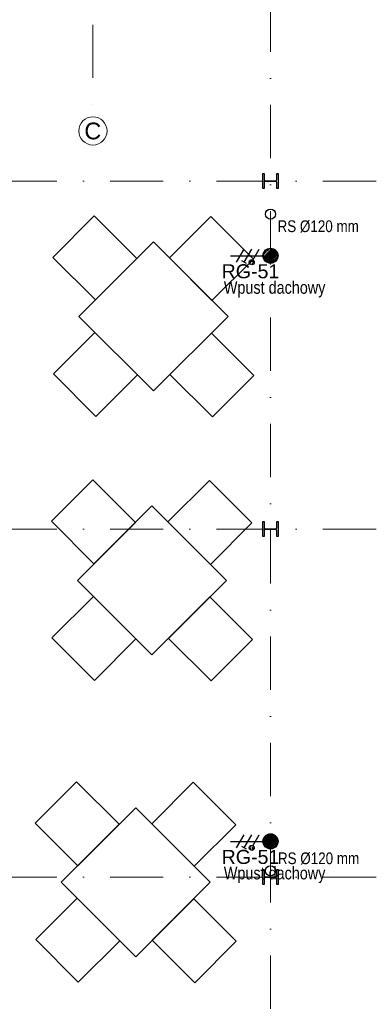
# Model space of a CAD drawing. Header units: metres. Extents: x 10441 to 19716, y -6570 to 1447.
# Tile 14 of 57: x 16156 to 16577, y -5641 to -4465. Entities that reach past the tile are written whole.
import ezdxf
from ezdxf.enums import TextEntityAlignment as Align

# ---------------------------------------------------------------- set-up
doc = ezdxf.new("R2010")
doc.units = ezdxf.units.M
doc.header["$MEASUREMENT"] = 0
doc.linetypes.add('8', pattern=[0.5, 0.25, -0.25])
doc.linetypes.add('DASHDOT', pattern=[25.4, 12.7, -6.35, 0, -6.35])
doc.layers.get('0').update_dxf_attribs({"color": 8})
for name, color, linetype, lineweight in [('#elektryczne', 8, 'Continuous', 20), ('_K_stal', 8, 'Continuous', 25), ('A_OPISY', 8, 'Continuous', 18), ('A_OSIE', 8, 'Continuous', 13), ('A_OZACZENIE DRZWI', 8, 'Continuous', 13), ('A_OZNACZENIA OKIEN', 8, 'Continuous', 13), ('A_RS', 8, 'Continuous', 25), ('A_WIDOK', 8, '8', 13), ('EB_obwody', 8, 'Continuous', 13)]:
    doc.layers.add(name, color=color, linetype=linetype, lineweight=lineweight)
doc.layers.add('EB_gniazda', color=1, linetype='Continuous')
doc.styles.add('ARIAL', font='arial.ttf')
doc.styles.add('GENERATED_STYLE_2', font='ARIALN.TTF')
doc.styles.add('m1_romans', font='romans.shx', dxfattribs={"width": 0.8})
doc.styles.add('opisy okien', font='txt', dxfattribs={"height": 15})

# ---------------------------------------------------------------- blocks, each defined once
blk = doc.blocks.new('podkład')
at = {"color": 8}
for p, q in [((12062.96721456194, -2454.407171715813), (12013.45282989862, -2503.921556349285)), ((12113.79300864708, -2505.232965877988), (12062.96721456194, -2454.407171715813)), ((12202.23275836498, -2455.062876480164), (12152.71837362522, -2504.577261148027)), ((12253.05855245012, -2505.88867064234), (12202.23275836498, -2455.062876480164)), ((12133.5835434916, -2485.442430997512), (12044.48808906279, -2574.537885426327)), ((12222.67899792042, -2574.537885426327), (12133.5835434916, -2485.442430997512)), ((12013.45282989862, -2503.921556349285), (12064.27862398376, -2554.74735051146)), ((12064.27862398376, -2554.74735051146), (12113.79300864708, -2505.232965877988)), ((12152.71837362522, -2504.577261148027), (12203.54416771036, -2555.403055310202)), ((12203.54416771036, -2555.403055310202), (12253.05855245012, -2505.88867064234)), ((12044.48808906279, -2574.537885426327), (12133.5835434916, -2663.633339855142)), ((12133.5835434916, -2663.633339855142), (12222.67899792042, -2574.537885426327)), ((12014.10853445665, -2643.187100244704), (12063.62291919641, -2593.672715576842)), ((12063.62291919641, -2593.672715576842), (12114.44871328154, -2644.498509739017)), ((12202.88846299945, -2594.328420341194), (12153.37407841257, -2643.842804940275)), ((12253.71425716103, -2645.154214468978), (12202.88846299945, -2594.328420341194)), ((12064.93432854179, -2694.01289440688), (12014.10853445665, -2643.187100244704)), ((12114.44871328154, -2644.498509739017), (12064.93432854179, -2694.01289440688)), ((12153.37407841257, -2643.842804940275), (12204.19987249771, -2694.668599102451)), ((12204.19987249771, -2694.668599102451), (12253.71425716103, -2645.154214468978)), ((12061.16554079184, -2769.911667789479), (12011.65115612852, -2819.426052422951)), ((12111.99133487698, -2820.737461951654), (12061.16554079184, -2769.911667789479)), ((12200.43108459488, -2770.56737255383), (12150.91669985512, -2820.081757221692)), ((12251.25687868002, -2821.393166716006), (12200.43108459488, -2770.56737255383)), ((12131.7818697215, -2800.946927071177), (12042.68641529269, -2890.042381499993)), ((12220.87732415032, -2890.042381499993), (12131.7818697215, -2800.946927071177)), ((12011.65115612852, -2819.426052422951), (12062.47695021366, -2870.251846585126)), ((12062.47695021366, -2870.251846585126), (12111.99133487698, -2820.737461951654)), ((12150.91669985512, -2820.081757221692), (12201.74249394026, -2870.907551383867)), ((12201.74249394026, -2870.907551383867), (12251.25687868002, -2821.393166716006)), ((12042.68641529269, -2890.042381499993), (12131.7818697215, -2979.137835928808)), ((12131.7818697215, -2979.137835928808), (12220.87732415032, -2890.042381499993)), ((12012.30686068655, -2958.691596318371), (12061.82124542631, -2909.177211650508)), ((12061.82124542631, -2909.177211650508), (12112.64703951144, -2960.003005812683)), ((12201.08678922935, -2909.832916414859), (12151.57240464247, -2959.347301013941)), ((12251.91258339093, -2960.658710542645), (12201.08678922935, -2909.832916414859)), ((12063.13265477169, -3009.517390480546), (12012.30686068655, -2958.691596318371)), ((12112.64703951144, -2960.003005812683), (12063.13265477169, -3009.517390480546)), ((12151.57240464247, -2959.347301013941), (12202.39819872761, -3010.173095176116)), ((12202.39819872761, -3010.173095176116), (12251.91258339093, -2960.658710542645)), ((12041.83130295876, -3130.66472556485), (11992.31691829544, -3180.179110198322)), ((12092.6570970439, -3181.490519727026), (12041.83130295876, -3130.66472556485)), ((12181.09684676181, -3131.320430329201), (12131.58246202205, -3180.834814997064)), ((12231.92264084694, -3182.146224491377), (12181.09684676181, -3131.320430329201)), ((12112.44763188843, -3161.699984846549), (12023.35217745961, -3250.795439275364)), ((12201.54308631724, -3250.795439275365), (12112.44763188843, -3161.699984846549)), ((11992.31691829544, -3180.179110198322), (12043.14271238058, -3231.004904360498)), ((12043.14271238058, -3231.004904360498), (12092.6570970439, -3181.490519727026)), ((12131.58246202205, -3180.834814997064), (12182.40825610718, -3231.660609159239)), ((12182.40825610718, -3231.660609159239), (12231.92264084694, -3182.146224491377)), ((12023.35217745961, -3250.795439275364), (12112.44763188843, -3339.890893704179)), ((12112.44763188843, -3339.890893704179), (12201.54308631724, -3250.795439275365)), ((11992.97262285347, -3319.444654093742), (12042.48700759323, -3269.930269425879)), ((12042.48700759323, -3269.930269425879), (12093.31280167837, -3320.756063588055)), ((12181.75255139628, -3270.58597419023), (12132.23816680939, -3320.100358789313)), ((12232.57834555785, -3321.411768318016), (12181.75255139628, -3270.58597419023)), ((12043.79841693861, -3370.270448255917), (11992.97262285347, -3319.444654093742)), ((12093.31280167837, -3320.756063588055), (12043.79841693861, -3370.270448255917)), ((12132.23816680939, -3320.100358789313), (12183.06396089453, -3370.926152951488)), ((12183.06396089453, -3370.926152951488), (12232.57834555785, -3321.411768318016))]:
    blk.add_line(p, q, dxfattribs=at)
at = {"layer": '_K_stal', "color": 8}
for points in [[(12281.08930054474, -2403.699123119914), (12282.48930054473, -2403.699123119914), (12282.48930054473, -2421.699123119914), (12281.08930054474, -2421.699123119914), (12281.08930054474, -2414.624123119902, 0.4142135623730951), (12279.58930054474, -2413.124123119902), (12267.38930054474, -2413.124123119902, 0.4142135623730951), (12265.88930054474, -2414.624123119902), (12265.88930054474, -2421.699123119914), (12264.48930054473, -2421.699123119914), (12264.48930054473, -2403.699123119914), (12265.88930054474, -2403.699123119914), (12265.88930054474, -2410.774123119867, 0.4142135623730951), (12267.38930054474, -2412.274123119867), (12279.58930054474, -2412.274123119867, 0.4142135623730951), (12281.08930054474, -2410.774123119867)], [(12281.08929989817, -2819.699123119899), (12282.48929989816, -2819.699123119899), (12282.48929989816, -2837.699123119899), (12281.08929989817, -2837.699123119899), (12281.08929989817, -2830.624123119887, 0.4142135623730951), (12279.58929989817, -2829.124123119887), (12267.38929989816, -2829.124123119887, 0.4142135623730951), (12265.88929989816, -2830.624123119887), (12265.88929989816, -2837.699123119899), (12264.48929989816, -2837.699123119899), (12264.48929989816, -2819.699123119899), (12265.88929989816, -2819.699123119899), (12265.88929989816, -2826.774123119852, 0.4142135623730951), (12267.38929989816, -2828.274123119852), (12279.58929989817, -2828.274123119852, 0.4142135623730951), (12281.08929989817, -2826.774123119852)], [(12281.08930032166, -3235.699123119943), (12282.48930032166, -3235.699123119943), (12282.48930032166, -3253.699123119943), (12281.08930032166, -3253.699123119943), (12281.08930032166, -3246.624123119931, 0.4142135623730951), (12279.58930032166, -3245.124123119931), (12267.38930032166, -3245.124123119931, 0.4142135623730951), (12265.88930032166, -3246.624123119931), (12265.88930032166, -3253.699123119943), (12264.48930032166, -3253.699123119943), (12264.48930032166, -3235.699123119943), (12265.88930032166, -3235.699123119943), (12265.88930032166, -3242.774123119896, 0.4142135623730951), (12267.38930032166, -3244.274123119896), (12279.58930032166, -3244.274123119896, 0.4142135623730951), (12281.08930032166, -3242.774123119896)]]:
    blk.add_lwpolyline(points, format="xyb", close=True, dxfattribs=at)
at = {"layer": 'A_OSIE', "color": 8, "linetype": 'DASHDOT', "ltscale": 5}
for p, q in [((12061.30109801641, -573.6358666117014), (12061.30109801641, -2335.959549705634)), ((12273.48929989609, -3783.353480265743), (12273.48929989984, -2044.699123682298)), ((11573.48929988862, -2412.718806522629), (12973.48929990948, -2412.718806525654)), ((11573.48930041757, -2828.693976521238), (12973.48930043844, -2828.693976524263)), ((11573.48930031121, -3244.69912311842), (12973.48930033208, -3244.699123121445))]:
    blk.add_line(p, q, dxfattribs=at)
at = {"layer": 'A_OSIE', "color": 8, "linetype": 'Continuous', "ltscale": 5}
blk.add_circle((12061.30109801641, -2352.807549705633), 16.848, dxfattribs=at)
at = {"layer": 'A_RS', "color": 8, "lineweight": 25}
for centre in [(12273.48929989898, -2452.199123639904), (12273.48930032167, -3237.199123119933)]:
    blk.add_circle(centre, 6, dxfattribs=at)
at = {"layer": 'A_OPISY', "color": 8, "linetype": 'Continuous', "lineweight": 18, "style": 'GENERATED_STYLE_2'}
for p in [(12281.85539427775, -2473.673146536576), (12282.30746995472, -3229.187782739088)]:
    blk.add_text('RS Ø120 mm', height=14, dxfattribs=at).set_placement(p)
at = {"layer": 'A_OSIE', "color": 8, "linetype": 'Continuous', "lineweight": 18, "style": 'ARIAL'}
blk.add_text('C', height=20, dxfattribs=at).set_placement((12051.06917441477, -2362.807549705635))
at = {"layer": 'A_OZACZENIE DRZWI', "color": 8, "ltscale": 0.1, "style": 'm1_romans', "width": 0.8}
for height, rotation, p in [(9.999999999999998, 98.48606379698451, (12735.07340499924, -773.1345972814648)), (9.999999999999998, 359.9999866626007, (12573.80109761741, -1012.699123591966)), (10, 89.99998666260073, (11565.28648170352, -1150.140513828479)), (10, 89.99998666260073, (11872.28647681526, -1150.140513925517)), (10, 89.99998666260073, (12230.0299382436, -1245.640516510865)), (10, 89.99998666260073, (12385.87455241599, -1249.440511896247)), (10, 89.99998666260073, (11565.28648170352, -1370.893575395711)), (10, 89.99998666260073, (11872.28645446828, -1370.893572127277)), (10, 89.99998666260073, (12230.02996477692, -1370.893572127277)), (10, 89.99998666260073, (12389.30112414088, -1370.893575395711)), (10, 89.99998666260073, (11748.79356551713, -1556.148106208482)), (10, 89.99998666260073, (11986.60303356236, -1556.148106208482)), (10, 89.99998666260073, (12389.30112414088, -1556.148106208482)), (9.999999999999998, 359.9999866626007, (12235.05107882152, -1664.199726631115)), (9.999999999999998, 359.9999866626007, (12235.05108258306, -1880.199727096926)), (10, 89.99998666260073, (11745.78146827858, -2001.940509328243))]:
    blk.add_attdef('SZEROKOSC', text='', height=height, rotation=rotation, dxfattribs=at).set_placement(p, align=Align.BOTTOM_CENTER)
for height, rotation, p in [(9.999999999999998, 98.48606379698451, (12738.55527363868, -773.4748506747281)), (9.999999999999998, 359.9999866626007, (12572.95075326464, -1016.092660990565)), (10, 89.99998666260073, (11568.68001910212, -1150.990858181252)), (10, 89.99998666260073, (11875.68001421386, -1150.99085827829)), (10, 89.99998666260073, (12233.4234756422, -1246.490860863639)), (10, 89.99998666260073, (12389.26808981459, -1250.29085624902)), (10, 89.99998666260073, (11568.68001910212, -1371.743919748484)), (10, 89.99998666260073, (11875.67999186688, -1371.743916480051)), (10, 89.99998666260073, (12233.42350217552, -1371.743916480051)), (10, 89.99998666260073, (12392.69466153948, -1371.743919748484)), (10, 89.99998666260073, (11752.18710291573, -1556.998450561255)), (10, 89.99998666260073, (11989.99657096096, -1556.998450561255)), (10, 89.99998666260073, (12392.69466153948, -1556.998450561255)), (9.999999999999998, 359.9999866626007, (12234.20073446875, -1667.593264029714)), (9.999999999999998, 359.9999866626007, (12234.20073823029, -1883.593264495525)), (10, 89.99998666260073, (11749.17500567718, -2002.790853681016))]:
    blk.add_attdef('WYSOKOSC', text='', height=height, rotation=rotation, dxfattribs=at).set_placement(p, align=Align.TOP_CENTER)
at = {"layer": 'A_OZNACZENIA OKIEN', "color": 8, "ltscale": 0.1, "style": 'm1_romans', "width": 0.8}
for rotation, p in [(278.8676103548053, (13373.70664788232, -593.0389180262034)), (278.8676103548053, (12983.87047797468, -650.7428324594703)), (278.8676103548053, (12445.73344982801, -730.3954332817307)), (278.8676103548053, (12224.14761391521, -763.193563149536)), (1.333739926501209e-05, (14017.48017931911, -900.0312284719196)), (278.8676103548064, (11021.54002507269, -941.1980809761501)), (278.8676103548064, (10640.68906773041, -997.5678272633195)), (1.333739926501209e-05, (14017.48017931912, -1574.699076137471)), (89.99998666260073, (10819.60299063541, -2080.704484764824)), (89.99998666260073, (11204.60299063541, -2080.704484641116)), (89.99998666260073, (11970.60303479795, -2080.704484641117)), (89.99998666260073, (13175.80106696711, -2080.704484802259)), (89.99998666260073, (13539.80106696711, -2080.704484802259))]:
    blk.add_attdef('SZEROKOSC', text='', height=10, rotation=rotation, dxfattribs=at).set_placement(p, align=Align.BOTTOM_CENTER)
for rotation, p in [(278.8676103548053, (13403.2764654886, -587.5649020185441)), (278.8676103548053, (13013.44029558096, -645.2688164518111)), (278.8676103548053, (12475.3032674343, -724.9214172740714)), (278.8676103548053, (12253.7174315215, -757.7195471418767)), (1.333739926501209e-05, (14011.09242843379, -903.424767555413)), (278.8676103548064, (11051.10984267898, -935.7240649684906)), (278.8676103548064, (10670.2588853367, -992.09381125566)), (1.333739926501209e-05, (14011.0924284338, -1578.092615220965)), (89.99998666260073, (10822.99652803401, -2081.554829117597)), (89.99998666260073, (11207.99652803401, -2081.55482899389)), (89.99998666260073, (11973.99657219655, -2081.55482899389)), (89.99998666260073, (13179.19460436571, -2081.554829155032)), (89.99998666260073, (13543.19460436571, -2081.554829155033))]:
    blk.add_attdef('WYSOKOSC', text='', height=10, rotation=rotation, dxfattribs=at).set_placement(p, align=Align.TOP_CENTER)
blk = doc.blocks.new('*U241')
at = {"layer": 'EB_gniazda', "lineweight": 30}
h = blk.add_hatch(dxfattribs=at)
h.set_pattern_fill('SACNCR', color=256, scale=0.6000000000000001)
h.set_pattern_definition([(45, (-89913880.35817315, -54760156.42467526), (-1.01027881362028, 1.01027881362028), []), (45, (-89913879.34789315, -54760156.42467526), (-1.01027881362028, 1.01027881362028), [0, -1.428750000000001])])
h.paths.add_polyline_path([(-89923574.12494221, -54758627.0095388, 1), (-89923592.12494221, -54758627.0095388, 1)])
h = blk.add_hatch(dxfattribs=at)
h.set_pattern_fill('GOST_WOOD', color=256, scale=0.6000000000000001)
h.set_pattern_definition([(90, (-89913880.35817315, -54760156.42467526), (3.600000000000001, -2.204364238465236e-16), [6, -1.2]), (90, (-89913879.15817316, -54760157.62467525), (3.600000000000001, -2.204364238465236e-16), [3.600000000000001, -0.9000000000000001, 1.8, -0.9000000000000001]), (90, (-89913877.95817316, -54760159.42467526), (3.600000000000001, -2.204364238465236e-16), [6, -1.2])])
h.paths.add_polyline_path([(-89923602.62494221, -54758634.80376744, 1), (-89923608.62494221, -54758634.80376744, 1)])
for p, q in [((-89923631.12494221, -54758627.0095388), (-89923592.12494221, -54758627.0095388)), ((-89923623.62494221, -54758634.80376744), (-89923614.62494221, -54758619.21531016)), ((-89923614.62494221, -54758634.80376744), (-89923605.62494221, -54758619.21531016)), ((-89923604.12494221, -54758632.20569123), (-89923596.62494221, -54758619.21531016)), ((-89923612.026866, -54758636.30376744), (-89923617.22301842, -54758633.30376744))]:
    blk.add_line(p, q, dxfattribs=at)
for centre, radius in [((-89923583.12494221, -54758627.0095388), 9), ((-89923605.62494221, -54758634.80376744), 3)]:
    blk.add_circle(centre, radius, dxfattribs=at)

msp = doc.modelspace()

# ---------------------------------------------------------------- linework, layer by layer
at = {"layer": 'A_WIDOK', "linetype": 'Continuous', "ltscale": 50}
msp.add_circle((16455.86204361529, -4746.719162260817), 8.422834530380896, dxfattribs=at)

# ---------------------------------------------------------------- block references
at = {"layer": '#elektryczne', "color": 8, "linetype": 'Continuous', "lineweight": 18}
msp.add_blockref('podkład', (4182.372743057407, -2244.781175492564), dxfattribs=at)
at = {"layer": 'EB_gniazda', "linetype": 'Continuous', "lineweight": 30}
for p in [(89940038.98698564, 54753880.29037666), (89940038.98698585, 54753180.29037932)]:
    msp.add_blockref('*U241', p, dxfattribs=at)

# ---------------------------------------------------------------- texts
at = {"layer": 'A_OPISY', "color": 0, "lineweight": 13, "char_height": 15, "width": 229.9369489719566, "attachment_point": 5, "style": 'opisy okien'}
for insert in [(16515.06150569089, -4786.935444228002), (16515.0615059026, -5486.935441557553)]:
    msp.add_mtext('\\pxql,t4;{\\fArial Narrow|b0|i0|c238|p39;Wpust dachowy}', dxfattribs=dict(at, insert=insert))
at = {"layer": 'EB_obwody', "color": 5, "style": 'ARIAL'}
for p in [(16397.35662601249, -4773.719205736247), (16397.3566262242, -5473.719203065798)]:
    msp.add_text('RG-51', height=16.8, rotation=4.268868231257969e-07, dxfattribs=at).set_placement(p)

doc.saveas('drawing.dxf')
